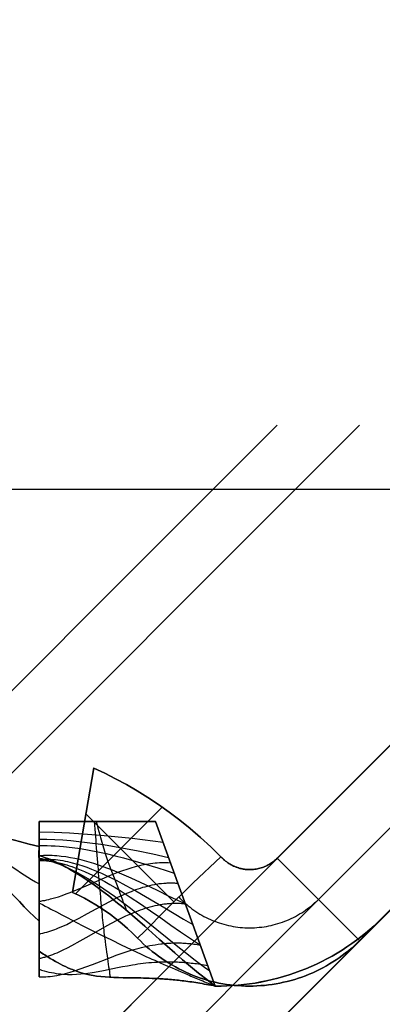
# Model space of a CAD drawing. Header units: millimetres. Extents: x -630 to 192, y -7 to 1615.
# Tile 82 of 249: x 165.32 to 169.99, y 3.54 to 16.21. Entities that reach past the tile are written whole.
import ezdxf

# ---------------------------------------------------------------- set-up
doc = ezdxf.new("R2010")
doc.units = ezdxf.units.MM
doc.header["$MEASUREMENT"] = 0
doc.layers.add('OVIDIO 160x80x72h', color=7, linetype='Continuous')

msp = doc.modelspace()

# ---------------------------------------------------------------- linework, layer by layer
at = {"layer": 'OVIDIO 160x80x72h', "extrusion": (-0.235702, 0.235702, 0.942809)}
for points in [[(-131.523, 347.658), (-131.523, 238.581)], [(-132.472, 238.581), (-132.472, 347.658)], [(-129.626, 238.581), (-129.626, 347.658)], [(-128.677, 347.658), (-128.677, 238.581)], [(-125.255, 333.557), (-125.255, 229.017)], [(-126.294, 336.325), (-126.294, 230.917)]]:
    msp.add_lwpolyline(points, dxfattribs=at)
at = {"layer": 'OVIDIO 160x80x72h', "extrusion": (0.26556, 0.881185, 0.391139)}
for points in [[(-159.199, 641.523), (-112.879, 581.404)], [(-112.879, 581.404), (-159.199, 641.523)]]:
    msp.add_lwpolyline(points, dxfattribs=at)
at = {"layer": 'OVIDIO 160x80x72h', "extrusion": (0.265507, 0.881208, 0.391124)}
for points in [[(-158.479, 642.065), (-112.859, 582.845)], [(-112.859, 582.845), (-158.479, 642.065)]]:
    msp.add_lwpolyline(points, dxfattribs=at)
at = {"layer": 'OVIDIO 160x80x72h'}
for points in [[(157.676, -5.542), (190.202, 26.984)], [(190.202, 26.984), (157.676, -5.542)], [(158.207, -6.072), (190.733, 26.454)], [(191.263, 25.923), (158.737, -6.603)], [(158.737, -6.603), (191.263, 25.923)], [(163.156, -0.062), (184.722, 21.504)], [(164.217, -1.123), (185.783, 20.443)], [(179.242, 16.024), (168.636, 5.418)], [(168.636, 5.418), (179.242, 16.024)], [(169.167, 4.888), (179.773, 15.494)], [(180.303, 14.963), (169.697, 4.357)], [(169.697, 4.357), (180.303, 14.963)], [(169.99, 4.65), (180.01, 14.671)], [(180.01, 14.671), (169.99, 4.65)], [(160.088, 10.166), (172.481, 10.166)], [(167.155, 6.076), (166.039, 4.959)], [(166.173, 5.99), (167.306, 4.857)], [(165.568, 5.889), (167.068, 5.889)], [(167.068, 5.889), (165.568, 5.889)], [(167.839, 3.771), (167.068, 5.889)], [(167.068, 5.889), (167.839, 3.771)], [(169.697, 4.357), (168.636, 5.418)], [(169.697, 4.357), (168.636, 5.418)], [(168.636, 5.418), (169.697, 4.357)], [(169.99, 4.65), (169.938, 4.599), (169.884, 4.549), (169.829, 4.501), (169.773, 4.453), (169.715, 4.407), (169.656, 4.362), (169.596, 4.318), (169.534, 4.276), (169.471, 4.235), (169.407, 4.196), (169.342, 4.158), (169.276, 4.122), (169.209, 4.087), (169.141, 4.055), (169.073, 4.023), (169.003, 3.994), (168.933, 3.966), (168.862, 3.94), (168.79, 3.916), (168.718, 3.894), (168.646, 3.874), (168.573, 3.855), (168.5, 3.838), (168.427, 3.823), (168.353, 3.81), (168.279, 3.799), (168.206, 3.79), (168.132, 3.783), (168.059, 3.777), (167.985, 3.773), (167.912, 3.771), (167.839, 3.771)], [(167.839, 3.771), (167.912, 3.771), (167.985, 3.773), (168.059, 3.777), (168.132, 3.783), (168.206, 3.79), (168.279, 3.799), (168.353, 3.81), (168.427, 3.823), (168.5, 3.838), (168.573, 3.855), (168.646, 3.874), (168.718, 3.894), (168.79, 3.916), (168.862, 3.94), (168.933, 3.966), (169.003, 3.994), (169.073, 4.023), (169.141, 4.055), (169.209, 4.087), (169.276, 4.122), (169.342, 4.158), (169.407, 4.196), (169.471, 4.235), (169.534, 4.276), (169.596, 4.318), (169.656, 4.362), (169.715, 4.407), (169.773, 4.453), (169.829, 4.501), (169.884, 4.549), (169.938, 4.599), (169.99, 4.65)], [(167.839, 3.771), (167.912, 3.772), (167.985, 3.774), (168.058, 3.777), (168.132, 3.783), (168.206, 3.79), (168.279, 3.8), (168.353, 3.811), (168.426, 3.824), (168.5, 3.839), (168.573, 3.855), (168.646, 3.874), (168.718, 3.894), (168.79, 3.916), (168.862, 3.941), (168.933, 3.966), (169.003, 3.994), (169.073, 4.024), (169.141, 4.055), (169.209, 4.088), (169.276, 4.122), (169.342, 4.158), (169.407, 4.196), (169.471, 4.235), (169.534, 4.276), (169.596, 4.318), (169.656, 4.362), (169.715, 4.407), (169.773, 4.453), (169.829, 4.501), (169.884, 4.549), (169.938, 4.599), (169.99, 4.65)]]:
    msp.add_lwpolyline(points, dxfattribs=at)
at = {"layer": 'OVIDIO 160x80x72h', "extrusion": (0, 1, 0)}
for points in [[(-172.481, 719.687), (-160.088, 719.687)], [(-160.088, 717.004), (-172.481, 717.004)], [(219.111, 721.366), (-165.568, 721.366)], [(-165.568, 719.866), (219.111, 719.866)], [(-165.568, 721.366), (219.111, 721.366)], [(219.111, 719.866), (-165.568, 719.866)], [(-167.068, 719.866), (-165.568, 719.866)], [(-165.568, 719.866), (-167.068, 719.866)], [(-165.57, 719.481), (219.111, 719.481)], [(-165.568, 719.826), (219.111, 719.826)]]:
    msp.add_lwpolyline(points, dxfattribs=at)
at = {"layer": 'OVIDIO 160x80x72h', "extrusion": (1, 0, 0)}
for points in [[(10.837, 719.687), (9.496, 717.004)], [(5.568, 718.983), (4.606, 717.832)], [(4.606, 717.832), (5.568, 718.983)], [(5.107, 718.431), (4.732, 718.619)], [(4.533, 717.897), (4.981, 718.793)], [(4.606, 717.832), (4.578, 717.856), (4.551, 717.88), (4.525, 717.904), (4.499, 717.929), (4.473, 717.954), (4.448, 717.98), (4.423, 718.006), (4.398, 718.033), (4.375, 718.06), (4.351, 718.088), (4.328, 718.116), (4.306, 718.144), (4.284, 718.173), (4.263, 718.202), (4.242, 718.232), (4.222, 718.261)], [(4.222, 718.261), (4.242, 718.232), (4.263, 718.202), (4.284, 718.173), (4.306, 718.144), (4.328, 718.116), (4.351, 718.088), (4.375, 718.06), (4.398, 718.033), (4.423, 718.006), (4.448, 717.98), (4.473, 717.954), (4.499, 717.929), (4.525, 717.904), (4.551, 717.88), (4.578, 717.856), (4.606, 717.832)], [(4.65, 721.366), (4.65, 719.866)]]:
    msp.add_lwpolyline(points, dxfattribs=at)
at = {"layer": 'OVIDIO 160x80x72h', "extrusion": (0.265358, 0.881269, 0.391088)}
for points in [[(-157.315, 641.319), (-155.579, 639.064)], [(-155.579, 639.064), (-157.315, 641.319)]]:
    msp.add_lwpolyline(points, dxfattribs=at)
at = {"layer": 'OVIDIO 160x80x72h', "extrusion": (0.265352, 0.881275, 0.39108)}
msp.add_lwpolyline([(-155.49, 639.136), (-157.416, 641.638)], dxfattribs=at)
at = {"layer": 'OVIDIO 160x80x72h', "extrusion": (-0.12261, -0.276068, 0.953286)}
msp.add_lwpolyline([(148.574, 287.518), (148.574, 286.018)], dxfattribs=at)
at = {"layer": 'OVIDIO 160x80x72h', "extrusion": (0.26535, 0.881271, 0.391089)}
for points in [[(-155.401, 639.202), (-157.516, 641.95)], [(-157.516, 641.95), (-155.401, 639.202)]]:
    msp.add_lwpolyline(points, dxfattribs=at)
at = {"layer": 'OVIDIO 160x80x72h', "extrusion": (-1.17502e-06, -6.8884e-06, 1)}
for points in [[(166.001, 4.982), (166.274, 6.582)], [(166.274, 6.582), (166.001, 4.982)]]:
    msp.add_lwpolyline(points, dxfattribs=at)
at = {"layer": 'OVIDIO 160x80x72h', "extrusion": (0, -1.59187e-08, 1)}
for points in [[(167.068, 5.889), (167.839, 3.771)], [(167.839, 3.771), (167.068, 5.889)]]:
    msp.add_lwpolyline(points, dxfattribs=at)
at = {"layer": 'OVIDIO 160x80x72h', "extrusion": (1, -0.000664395, -0.000465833)}
for points in [[(4.332, 718.338), (5.562, 719.201)], [(5.562, 719.201), (4.332, 718.338)]]:
    msp.add_lwpolyline(points, dxfattribs=at)
at = {"layer": 'OVIDIO 160x80x72h', "extrusion": (0.999884, -0.000231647, -0.015199)}
for points in [[(-5.5, 2.222), (5.476, 722.329)], [(5.476, 722.329), (-5.5, 2.222)]]:
    msp.add_lwpolyline(points, dxfattribs=at)
at = {"layer": 'OVIDIO 160x80x72h', "extrusion": (-0.000231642, 0.999884, -0.015217)}
for points in [[(-168.638, 719.865), (-157.675, -0.219)], [(-157.675, -0.219), (-168.638, 719.865)], [(-158.735, -0.235), (-169.698, 719.849)], [(-169.698, 719.849), (-158.735, -0.235)]]:
    msp.add_lwpolyline(points, dxfattribs=at)
at = {"layer": 'OVIDIO 160x80x72h', "extrusion": (0.015219, 0.015219, 0.999768)}
msp.add_lwpolyline([(155.892, -6.637), (156.953, -5.576)], dxfattribs=at)
at = {"layer": 'OVIDIO 160x80x72h', "extrusion": (0.999884, -0.000231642, -0.015217)}
for points in [[(-5.653, 2.237), (5.31, 722.334)], [(-7.152, 2.26), (3.81, 722.351)]]:
    msp.add_lwpolyline(points, dxfattribs=at)
at = {"layer": 'OVIDIO 160x80x72h', "extrusion": (0.007608, 0.018372, 0.999802)}
msp.add_lwpolyline([(-153.271, -53.388), (-153.271, -54.888)], dxfattribs=at)
at = {"layer": 'OVIDIO 160x80x72h', "extrusion": (1, 0.000134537, -2.04781e-06)}
msp.add_lwpolyline([(3.748, 719.867), (5.248, 719.844)], dxfattribs=at)
at = {"layer": 'OVIDIO 160x80x72h', "extrusion": (-0.003153, 0.00761, 0.999966)}
msp.add_lwpolyline([(171.317, -1.55), (170.743, -0.165)], dxfattribs=at)
at = {"layer": 'OVIDIO 160x80x72h', "extrusion": (0.982777, -0.161494, 0.089829)}
msp.add_lwpolyline([(30.834, 702.513), (31.697, 702.041)], dxfattribs=at)
at = {"layer": 'OVIDIO 160x80x72h', "extrusion": (-1.52167e-08, 0, 1)}
for points in [[(167.839, 3.771), (167.912, 3.772), (167.985, 3.773), (168.058, 3.777), (168.132, 3.783), (168.206, 3.79), (168.279, 3.799), (168.353, 3.811), (168.426, 3.824), (168.5, 3.838), (168.573, 3.855), (168.646, 3.874), (168.718, 3.894), (168.79, 3.916), (168.862, 3.94), (168.933, 3.966), (169.003, 3.994), (169.073, 4.024), (169.141, 4.055), (169.209, 4.088), (169.276, 4.122), (169.342, 4.158), (169.407, 4.196), (169.471, 4.235), (169.534, 4.276), (169.596, 4.318), (169.656, 4.362), (169.715, 4.407), (169.773, 4.453), (169.829, 4.501), (169.884, 4.549), (169.938, 4.599), (169.99, 4.65)], [(169.99, 4.65), (169.938, 4.599), (169.884, 4.549), (169.829, 4.501), (169.773, 4.453), (169.715, 4.407), (169.656, 4.362), (169.596, 4.318), (169.534, 4.276), (169.471, 4.235), (169.407, 4.196), (169.342, 4.158), (169.276, 4.122), (169.209, 4.088), (169.141, 4.055), (169.073, 4.024), (169.003, 3.994), (168.933, 3.966), (168.862, 3.94), (168.79, 3.916), (168.718, 3.894), (168.646, 3.874), (168.573, 3.855), (168.5, 3.838), (168.426, 3.824), (168.353, 3.811), (168.279, 3.799), (168.206, 3.79), (168.132, 3.783), (168.058, 3.777), (167.985, 3.773), (167.912, 3.772), (167.839, 3.771)]]:
    msp.add_lwpolyline(points, dxfattribs=at)
at = {"layer": 'OVIDIO 160x80x72h', "extrusion": (0.999885, -0.000231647, -0.015188)}
for points in [[(4.427, 722.331), (-6.558, 2.234)], [(-6.558, 2.234), (4.427, 722.331)]]:
    msp.add_lwpolyline(points, dxfattribs=at)
at = {"layer": 'OVIDIO 160x80x72h', "extrusion": (1, 0, 6.53461e-05)}
for points in [[(3.771, 719.855), (3.771, 721.355)], [(3.771, 721.355), (3.771, 719.855)]]:
    msp.add_lwpolyline(points, dxfattribs=at)
at = {"layer": 'OVIDIO 160x80x72h'}
for points in [[(167.91, 5.437, 719.86), (167.781, 5.563, 719.861), (167.649, 5.684, 719.862), (167.515, 5.799, 719.864), (167.38, 5.908, 719.866), (167.244, 6.011, 719.867), (167.108, 6.108, 719.867), (166.971, 6.199, 719.867), (166.833, 6.285, 719.866), (166.695, 6.366, 719.866), (166.555, 6.441, 719.866), (166.414, 6.512, 719.866), (166.273, 6.577, 719.866)], [(166.273, 6.577, 719.866), (166.414, 6.512, 719.866), (166.555, 6.441, 719.866), (166.695, 6.366, 719.866), (166.833, 6.285, 719.866), (166.971, 6.199, 719.867), (167.108, 6.108, 719.867), (167.244, 6.011, 719.867), (167.38, 5.908, 719.866), (167.515, 5.799, 719.864), (167.649, 5.684, 719.862), (167.781, 5.563, 719.861), (167.91, 5.437, 719.86)], [(165.57, 5.452, 719.124), (165.57, 5.445, 719.14), (165.571, 5.438, 719.156), (165.571, 5.431, 719.173), (165.572, 5.424, 719.19), (165.573, 5.412, 719.222), (165.573, 5.407, 719.236), (165.573, 5.403, 719.249), (165.573, 5.4, 719.26), (165.573, 5.399, 719.265), (165.573, 5.398, 719.269), (165.573, 5.397, 719.273), (165.573, 5.396, 719.277), (165.573, 5.395, 719.28), (165.573, 5.395, 719.284), (165.573, 5.394, 719.287), (165.573, 5.394, 719.29), (165.571, 5.39, 719.335), (165.571, 5.389, 719.351), (165.571, 5.389, 719.359), (165.571, 5.389, 719.366), (165.57, 5.389, 719.383), (165.57, 5.39, 719.399), (165.569, 5.391, 719.415), (165.569, 5.393, 719.432), (165.569, 5.396, 719.448), (165.569, 5.399, 719.464), (165.568, 5.402, 719.48), (165.568, 5.406, 719.496), (165.568, 5.411, 719.512), (165.568, 5.416, 719.528), (165.568, 5.422, 719.543), (165.567, 5.428, 719.558), (165.567, 5.434, 719.573), (165.567, 5.441, 719.588), (165.567, 5.449, 719.603), (165.567, 5.457, 719.617), (165.567, 5.465, 719.631), (165.567, 5.474, 719.644), (165.567, 5.483, 719.658), (165.567, 5.493, 719.671), (165.567, 5.503, 719.684), (165.567, 5.514, 719.696), (165.568, 5.525, 719.708), (165.568, 5.536, 719.72), (165.568, 5.548, 719.731), (165.568, 5.56, 719.742), (165.568, 5.572, 719.753), (165.568, 5.585, 719.763), (165.568, 5.598, 719.772), (165.568, 5.611, 719.782), (165.569, 5.625, 719.791), (165.569, 5.639, 719.799), (165.569, 5.653, 719.807), (165.569, 5.668, 719.814), (165.569, 5.683, 719.821), (165.569, 5.698, 719.828), (165.569, 5.713, 719.834), (165.569, 5.728, 719.839), (165.569, 5.744, 719.844), (165.569, 5.76, 719.849), (165.569, 5.775, 719.853), (165.569, 5.791, 719.856), (165.569, 5.808, 719.859), (165.569, 5.824, 719.862), (165.569, 5.84, 719.864), (165.569, 5.857, 719.865), (165.568, 5.873, 719.866), (165.568, 5.889, 719.866)], [(165.568, 5.889, 719.866), (165.568, 5.873, 719.866), (165.569, 5.857, 719.865), (165.569, 5.84, 719.864), (165.569, 5.824, 719.862), (165.569, 5.808, 719.859), (165.569, 5.791, 719.856), (165.569, 5.775, 719.853), (165.569, 5.76, 719.849), (165.569, 5.744, 719.844), (165.569, 5.728, 719.839), (165.569, 5.713, 719.834), (165.569, 5.698, 719.828), (165.569, 5.683, 719.821), (165.569, 5.668, 719.814), (165.569, 5.653, 719.807), (165.569, 5.639, 719.799), (165.569, 5.625, 719.791), (165.568, 5.611, 719.782), (165.568, 5.598, 719.772), (165.568, 5.585, 719.763), (165.568, 5.572, 719.753), (165.568, 5.56, 719.742), (165.568, 5.548, 719.731), (165.568, 5.536, 719.72), (165.568, 5.525, 719.708), (165.567, 5.514, 719.696), (165.567, 5.503, 719.684), (165.567, 5.493, 719.671), (165.567, 5.483, 719.658), (165.567, 5.474, 719.644), (165.567, 5.465, 719.631), (165.567, 5.457, 719.617), (165.567, 5.449, 719.603), (165.567, 5.441, 719.588), (165.567, 5.434, 719.573), (165.567, 5.428, 719.558), (165.568, 5.422, 719.543), (165.568, 5.416, 719.528), (165.568, 5.411, 719.512), (165.568, 5.406, 719.496), (165.568, 5.402, 719.48), (165.569, 5.399, 719.464), (165.569, 5.396, 719.448), (165.569, 5.393, 719.432), (165.569, 5.391, 719.415), (165.57, 5.39, 719.399), (165.57, 5.389, 719.383), (165.571, 5.389, 719.366), (165.571, 5.389, 719.359), (165.571, 5.389, 719.351), (165.573, 5.394, 719.295), (165.573, 5.394, 719.29), (165.573, 5.394, 719.287), (165.573, 5.395, 719.284), (165.573, 5.395, 719.28), (165.573, 5.396, 719.277), (165.573, 5.397, 719.273), (165.573, 5.398, 719.269), (165.573, 5.399, 719.265), (165.573, 5.4, 719.26), (165.573, 5.403, 719.249), (165.573, 5.407, 719.236), (165.573, 5.412, 719.222), (165.572, 5.424, 719.19), (165.571, 5.431, 719.173), (165.571, 5.438, 719.156), (165.57, 5.445, 719.14), (165.57, 5.452, 719.124)], [(165.568, 4.222, 718.261), (165.568, 4.202, 718.292), (165.568, 4.183, 718.322), (165.568, 4.165, 718.353), (165.568, 4.147, 718.385), (165.568, 4.129, 718.417), (165.568, 4.112, 718.449), (165.568, 4.095, 718.482), (165.568, 4.08, 718.515), (165.568, 4.064, 718.548), (165.568, 4.05, 718.582), (165.568, 4.035, 718.616), (165.568, 4.022, 718.65), (165.568, 4.009, 718.684), (165.568, 3.997, 718.719), (165.568, 3.985, 718.754), (165.568, 3.974, 718.789), (165.568, 3.964, 718.825), (165.568, 3.954, 718.86), (165.568, 3.945, 718.896), (165.568, 3.937, 718.932), (165.568, 3.929, 718.968), (165.568, 3.922, 719.004), (165.568, 3.916, 719.04), (165.568, 3.91, 719.076), (165.568, 3.906, 719.112), (165.568, 3.901, 719.149), (165.568, 3.898, 719.185), (165.568, 3.895, 719.221), (165.568, 3.892, 719.258), (165.568, 3.891, 719.294), (165.568, 3.89, 719.33), (165.568, 3.889, 719.366), (165.568, 3.89, 719.411), (165.568, 3.891, 719.455), (165.568, 3.894, 719.5), (165.568, 3.897, 719.546), (165.568, 3.902, 719.592), (165.568, 3.908, 719.638), (165.568, 3.915, 719.684), (165.568, 3.923, 719.73), (165.568, 3.932, 719.777), (165.568, 3.942, 719.823), (165.568, 3.954, 719.87), (165.568, 3.967, 719.916), (165.568, 3.981, 719.963), (165.568, 3.996, 720.01), (165.568, 4.012, 720.056), (165.568, 4.03, 720.102), (165.568, 4.049, 720.148), (165.568, 4.069, 720.194), (165.568, 4.09, 720.24), (165.568, 4.113, 720.285), (165.568, 4.137, 720.329), (165.568, 4.162, 720.374), (165.568, 4.188, 720.417), (165.568, 4.215, 720.461), (165.568, 4.244, 720.503), (165.568, 4.274, 720.545), (165.568, 4.305, 720.586), (165.568, 4.337, 720.627), (165.568, 4.37, 720.666), (165.568, 4.404, 720.705), (165.568, 4.439, 720.743), (165.568, 4.475, 720.78), (165.568, 4.512, 720.817), (165.568, 4.55, 720.852), (165.568, 4.589, 720.886), (165.568, 4.629, 720.919), (165.568, 4.669, 720.951), (165.568, 4.71, 720.982), (165.568, 4.752, 721.012), (165.568, 4.795, 721.04), (165.568, 4.838, 721.068), (165.568, 4.882, 721.094), (165.568, 4.926, 721.119), (165.568, 4.971, 721.143), (165.568, 5.016, 721.165), (165.568, 5.061, 721.187), (165.568, 5.107, 721.207), (165.568, 5.153, 721.226), (165.568, 5.199, 721.243), (165.568, 5.246, 721.26), (165.568, 5.292, 721.275), (165.568, 5.339, 721.289), (165.568, 5.386, 721.302), (165.568, 5.432, 721.313), (165.568, 5.479, 721.324), (165.568, 5.525, 721.333), (165.568, 5.572, 721.341), (165.568, 5.618, 721.348), (165.568, 5.664, 721.353), (165.568, 5.71, 721.358), (165.568, 5.755, 721.362), (165.568, 5.8, 721.364), (165.568, 5.845, 721.366), (165.568, 5.889, 721.366)], [(165.568, 5.889, 721.366), (165.568, 5.822, 721.365), (165.568, 5.755, 721.362), (165.568, 5.688, 721.356), (165.568, 5.621, 721.348), (165.568, 5.554, 721.337), (165.568, 5.488, 721.325), (165.568, 5.422, 721.31), (165.568, 5.357, 721.293), (165.568, 5.292, 721.274), (165.568, 5.228, 721.253), (165.568, 5.165, 721.23), (165.568, 5.103, 721.205), (165.568, 5.041, 721.177), (165.568, 4.981, 721.148), (165.568, 4.921, 721.116), (165.568, 4.863, 721.083), (165.568, 4.806, 721.047), (165.568, 4.75, 721.01), (165.568, 4.695, 720.97), (165.568, 4.642, 720.929), (165.568, 4.59, 720.886), (165.568, 4.539, 720.842), (165.568, 4.49, 720.795), (165.568, 4.443, 720.747), (165.568, 4.397, 720.698), (165.568, 4.353, 720.647), (165.568, 4.311, 720.594), (165.568, 4.27, 720.54), (165.568, 4.232, 720.485), (165.568, 4.195, 720.429), (165.568, 4.16, 720.371), (165.568, 4.127, 720.312), (165.568, 4.097, 720.252), (165.568, 4.068, 720.192), (165.568, 4.041, 720.13), (165.568, 4.017, 720.067), (165.568, 3.994, 720.003), (165.568, 3.974, 719.939), (165.568, 3.956, 719.874), (165.568, 3.94, 719.809), (165.568, 3.926, 719.743), (165.568, 3.914, 719.677), (165.568, 3.905, 719.61), (165.568, 3.898, 719.543), (165.568, 3.893, 719.476), (165.568, 3.89, 719.408), (165.568, 3.89, 719.341), (165.568, 3.891, 719.274), (165.568, 3.896, 719.207), (165.568, 3.902, 719.139), (165.568, 3.911, 719.073), (165.568, 3.922, 719.006), (165.568, 3.935, 718.94), (165.568, 3.951, 718.875), (165.568, 3.968, 718.81), (165.568, 3.988, 718.745), (165.568, 4.01, 718.681), (165.568, 4.034, 718.619), (165.568, 4.061, 718.557), (165.568, 4.089, 718.495), (165.568, 4.119, 718.435), (165.568, 4.152, 718.376), (165.568, 4.186, 718.318), (165.568, 4.222, 718.261)], [(166.28, 5.889, 721.366), (166.283, 5.841, 721.366), (166.287, 5.793, 721.364), (166.291, 5.745, 721.361), (166.295, 5.697, 721.357), (166.298, 5.649, 721.352), (166.302, 5.601, 721.347), (166.306, 5.553, 721.34), (166.31, 5.505, 721.331), (166.313, 5.457, 721.322), (166.317, 5.41, 721.312), (166.321, 5.363, 721.301), (166.325, 5.317, 721.289), (166.328, 5.271, 721.276), (166.332, 5.225, 721.262), (166.336, 5.18, 721.246), (166.339, 5.135, 721.23), (166.343, 5.091, 721.213), (166.347, 5.048, 721.195), (166.351, 5.005, 721.176), (166.354, 4.963, 721.157), (166.358, 4.922, 721.136), (166.362, 4.881, 721.115), (166.365, 4.841, 721.093), (166.369, 4.803, 721.07), (166.373, 4.764, 721.047), (166.376, 4.727, 721.023), (166.38, 4.691, 720.999), (166.383, 4.656, 720.974), (166.387, 4.621, 720.949), (166.39, 4.587, 720.923), (166.394, 4.555, 720.898), (166.398, 4.523, 720.872), (166.401, 4.492, 720.845), (166.405, 4.462, 720.819), (166.412, 4.405, 720.766), (166.418, 4.351, 720.713), (166.425, 4.3, 720.659), (166.431, 4.253, 720.605), (166.438, 4.208, 720.552), (166.444, 4.165, 720.498), (166.45, 4.125, 720.446), (166.455, 4.088, 720.393), (166.46, 4.052, 720.342), (166.465, 4.019, 720.29), (166.47, 3.988, 720.238), (166.474, 3.958, 720.186), (166.476, 3.944, 720.159), (166.478, 3.931, 720.133), (166.48, 3.918, 720.106), (166.481, 3.906, 720.079), (166.483, 3.895, 720.052), (166.484, 3.884, 720.024)], [(166.305, 5.89, 719.866), (166.316, 5.846, 719.866), (166.327, 5.803, 719.864), (166.338, 5.76, 719.861), (166.35, 5.717, 719.856), (166.358, 5.686, 719.853), (166.367, 5.655, 719.848), (166.384, 5.594, 719.839), (166.402, 5.536, 719.827), (166.42, 5.48, 719.816), (166.456, 5.373, 719.792), (166.493, 5.273, 719.771), (166.518, 5.208, 719.759), (166.594, 5.011, 719.729), (166.61, 4.969, 719.721), (166.626, 4.926, 719.713), (166.634, 4.905, 719.708), (166.642, 4.883, 719.702), (166.649, 4.862, 719.697), (166.657, 4.841, 719.69), (166.667, 4.815, 719.682), (166.676, 4.79, 719.672), (166.681, 4.778, 719.667), (166.685, 4.766, 719.662), (166.69, 4.754, 719.657), (166.695, 4.742, 719.651)], [(165.569, 5.757, 719.849), (165.764, 5.752, 719.849), (165.962, 5.744, 719.851), (166.364, 5.716, 719.857), (166.767, 5.675, 719.863), (167.165, 5.623, 719.866)], [(165.189, 5.666, 718.919), (165.315, 5.632, 718.938), (165.442, 5.599, 718.959), (165.568, 5.568, 718.983)], [(165.568, 5.568, 718.983), (165.442, 5.599, 718.959), (165.315, 5.632, 718.938), (165.189, 5.666, 718.919)], [(165.569, 5.664, 719.813), (165.669, 5.662, 719.813), (165.77, 5.658, 719.815), (165.873, 5.652, 719.818), (165.977, 5.644, 719.821), (166.082, 5.634, 719.825), (166.187, 5.621, 719.829), (166.399, 5.592, 719.839), (166.611, 5.557, 719.849), (166.823, 5.517, 719.858), (167.032, 5.472, 719.864), (167.237, 5.425, 719.866)], [(165.569, 5.58, 719.76), (165.62, 5.58, 719.761), (165.673, 5.58, 719.763), (165.725, 5.578, 719.765), (165.778, 5.576, 719.767), (165.832, 5.572, 719.77), (165.885, 5.568, 719.774), (165.994, 5.556, 719.781), (166.103, 5.541, 719.789), (166.213, 5.522, 719.798), (166.324, 5.5, 719.808), (166.435, 5.476, 719.817), (166.547, 5.45, 719.826), (166.658, 5.422, 719.835), (166.879, 5.36, 719.851), (167.097, 5.294, 719.862), (167.204, 5.26, 719.865), (167.31, 5.226, 719.866)], [(165.57, 5.452, 719.124), (165.57, 5.454, 719.121), (165.57, 5.456, 719.117), (165.569, 5.46, 719.11), (165.569, 5.465, 719.101), (165.569, 5.471, 719.093), (165.569, 5.483, 719.075), (165.568, 5.495, 719.059), (165.568, 5.5, 719.052), (165.568, 5.505, 719.046), (165.568, 5.51, 719.04), (165.568, 5.514, 719.035), (165.568, 5.518, 719.031), (165.568, 5.522, 719.027), (165.568, 5.53, 719.019), (165.568, 5.548, 719.001), (165.568, 5.558, 718.992), (165.568, 5.568, 718.983)], [(165.568, 5.568, 718.983), (165.568, 5.558, 718.992), (165.568, 5.548, 719.001), (165.568, 5.53, 719.019), (165.568, 5.522, 719.027), (165.568, 5.518, 719.031), (165.568, 5.514, 719.035), (165.568, 5.51, 719.04), (165.568, 5.505, 719.046), (165.568, 5.5, 719.052), (165.568, 5.495, 719.059), (165.569, 5.483, 719.075), (165.569, 5.471, 719.093), (165.569, 5.465, 719.101), (165.569, 5.46, 719.11), (165.57, 5.456, 719.117), (165.57, 5.454, 719.121), (165.57, 5.452, 719.124)], [(165.569, 5.451, 719.609), (165.597, 5.453, 719.613), (165.625, 5.455, 719.618), (165.654, 5.455, 719.623), (165.682, 5.456, 719.627), (165.711, 5.455, 719.632), (165.739, 5.455, 719.637), (165.768, 5.453, 719.642), (165.797, 5.451, 719.647), (165.826, 5.448, 719.653), (165.855, 5.445, 719.658), (165.913, 5.438, 719.668), (165.972, 5.428, 719.679), (166.031, 5.416, 719.689), (166.09, 5.403, 719.7), (166.15, 5.387, 719.711), (166.21, 5.371, 719.722), (166.27, 5.352, 719.732), (166.33, 5.333, 719.743), (166.39, 5.312, 719.753), (166.51, 5.266, 719.773), (166.631, 5.217, 719.792), (166.751, 5.164, 719.81), (166.871, 5.11, 719.826), (166.99, 5.053, 719.839), (167.109, 4.996, 719.851), (167.225, 4.939, 719.859), (167.341, 4.883, 719.864), (167.454, 4.829, 719.866)], [(165.57, 5.452, 719.124), (165.61, 5.439, 719.148), (165.652, 5.424, 719.173), (165.694, 5.408, 719.197), (165.737, 5.39, 719.22), (165.781, 5.37, 719.243), (165.825, 5.349, 719.266), (165.869, 5.326, 719.289), (165.914, 5.302, 719.311), (165.96, 5.277, 719.333), (166.005, 5.251, 719.355), (166.097, 5.195, 719.397), (166.19, 5.134, 719.439), (166.282, 5.07, 719.48), (166.374, 5.002, 719.52), (166.466, 4.932, 719.559), (166.558, 4.858, 719.596), (166.65, 4.782, 719.632), (166.742, 4.704, 719.667), (166.835, 4.623, 719.699), (166.929, 4.541, 719.729), (167.024, 4.457, 719.757), (167.12, 4.371, 719.781), (167.217, 4.285, 719.803), (167.317, 4.198, 719.822), (167.417, 4.111, 719.838), (167.52, 4.024, 719.85), (167.624, 3.938, 719.859), (167.731, 3.854, 719.864), (167.839, 3.771, 719.866)], [(167.839, 3.771, 719.866), (167.731, 3.854, 719.864), (167.624, 3.938, 719.859), (167.52, 4.024, 719.85), (167.417, 4.111, 719.838), (167.317, 4.198, 719.822), (167.217, 4.285, 719.803), (167.12, 4.371, 719.781), (167.024, 4.457, 719.757), (166.929, 4.541, 719.729), (166.835, 4.623, 719.699), (166.742, 4.704, 719.667), (166.65, 4.782, 719.632), (166.558, 4.858, 719.596), (166.466, 4.932, 719.559), (166.374, 5.002, 719.52), (166.282, 5.07, 719.48), (166.19, 5.134, 719.439), (166.097, 5.195, 719.397), (166.005, 5.251, 719.355), (165.96, 5.277, 719.333), (165.914, 5.302, 719.311), (165.869, 5.326, 719.289), (165.825, 5.349, 719.266), (165.781, 5.37, 719.243), (165.737, 5.39, 719.22), (165.694, 5.408, 719.197), (165.652, 5.424, 719.173), (165.61, 5.439, 719.148), (165.57, 5.452, 719.124)], [(165.189, 5.33, 718.248), (165.236, 5.298, 718.265), (165.284, 5.266, 718.283), (165.331, 5.235, 718.301), (165.379, 5.204, 718.321), (165.426, 5.174, 718.341), (165.473, 5.144, 718.362), (165.521, 5.115, 718.385), (165.568, 5.087, 718.408)], [(165.568, 4.863, 721.083), (165.593, 4.866, 721.085), (165.618, 4.871, 721.087), (165.643, 4.875, 721.09), (165.668, 4.881, 721.093), (165.693, 4.886, 721.096), (165.718, 4.893, 721.1), (165.768, 4.906, 721.107), (165.818, 4.922, 721.116), (165.868, 4.939, 721.125), (165.919, 4.957, 721.135), (165.97, 4.977, 721.145), (166.072, 5.018, 721.167), (166.174, 5.063, 721.191), (166.383, 5.154, 721.24), (166.488, 5.198, 721.265), (166.595, 5.24, 721.288), (166.649, 5.26, 721.299), (166.703, 5.278, 721.309), (166.757, 5.295, 721.319), (166.812, 5.31, 721.328), (166.867, 5.324, 721.336), (166.895, 5.33, 721.34), (166.922, 5.336, 721.344), (166.95, 5.341, 721.347), (166.978, 5.346, 721.35), (167.006, 5.35, 721.353), (167.034, 5.354, 721.356), (167.062, 5.357, 721.358), (167.09, 5.359, 721.36), (167.118, 5.361, 721.362), (167.147, 5.362, 721.363), (167.175, 5.363, 721.365), (167.204, 5.362, 721.365), (167.232, 5.361, 721.366), (167.261, 5.36, 721.366)], [(165.569, 5.403, 719.485), (165.599, 5.404, 719.495), (165.629, 5.405, 719.504), (165.659, 5.406, 719.514), (165.69, 5.405, 719.523), (165.72, 5.404, 719.533), (165.75, 5.402, 719.542), (165.781, 5.399, 719.551), (165.811, 5.395, 719.56), (165.842, 5.391, 719.569), (165.873, 5.386, 719.578), (165.904, 5.38, 719.587), (165.935, 5.374, 719.596), (165.966, 5.367, 719.605), (165.997, 5.359, 719.614), (166.059, 5.342, 719.631), (166.121, 5.323, 719.648), (166.184, 5.301, 719.664), (166.246, 5.278, 719.68), (166.309, 5.252, 719.695), (166.372, 5.225, 719.71), (166.435, 5.196, 719.725), (166.498, 5.166, 719.739), (166.562, 5.134, 719.752), (166.688, 5.068, 719.777), (166.813, 4.998, 719.799), (166.939, 4.925, 719.819), (167.064, 4.851, 719.835), (167.187, 4.777, 719.848), (167.31, 4.704, 719.858), (167.431, 4.632, 719.864), (167.551, 4.564, 719.866)], [(165.569, 5.388, 719.354), (165.602, 5.387, 719.369), (165.634, 5.386, 719.384), (165.666, 5.383, 719.399), (165.698, 5.379, 719.414), (165.731, 5.375, 719.428), (165.763, 5.369, 719.442), (165.796, 5.363, 719.456), (165.828, 5.356, 719.47), (165.861, 5.349, 719.484), (165.893, 5.34, 719.497), (165.926, 5.331, 719.51), (165.958, 5.321, 719.523), (165.991, 5.31, 719.536), (166.023, 5.299, 719.548), (166.056, 5.287, 719.561), (166.089, 5.274, 719.573), (166.154, 5.247, 719.596), (166.22, 5.217, 719.618), (166.285, 5.186, 719.64), (166.351, 5.152, 719.66), (166.416, 5.116, 719.68), (166.482, 5.079, 719.699), (166.547, 5.04, 719.717), (166.613, 5, 719.733), (166.678, 4.958, 719.749), (166.744, 4.916, 719.764), (166.874, 4.828, 719.791), (167.005, 4.738, 719.814), (167.135, 4.648, 719.832), (167.264, 4.557, 719.847), (167.392, 4.468, 719.858), (167.52, 4.382, 719.864), (167.584, 4.34, 719.866), (167.647, 4.3, 719.866)], [(165.57, 5.42, 719.191), (165.605, 5.412, 719.212), (165.641, 5.402, 719.232), (165.676, 5.392, 719.252), (165.711, 5.382, 719.272), (165.746, 5.37, 719.292), (165.782, 5.357, 719.311), (165.817, 5.344, 719.33), (165.852, 5.33, 719.348), (165.887, 5.316, 719.366), (165.921, 5.301, 719.384), (165.991, 5.268, 719.419), (166.06, 5.233, 719.453), (166.129, 5.195, 719.485), (166.198, 5.155, 719.516), (166.267, 5.113, 719.546), (166.336, 5.069, 719.574), (166.404, 5.024, 719.601), (166.472, 4.976, 719.627), (166.541, 4.928, 719.651), (166.609, 4.877, 719.674), (166.677, 4.826, 719.696), (166.745, 4.774, 719.717), (166.813, 4.72, 719.736), (166.948, 4.612, 719.77), (167.084, 4.501, 719.8), (167.22, 4.391, 719.824), (167.356, 4.281, 719.842), (167.493, 4.173, 719.855), (167.561, 4.12, 719.86), (167.63, 4.068, 719.863), (167.699, 4.017, 719.865), (167.768, 3.967, 719.866)], [(166.838, 4.388, 719.88), (166.93, 4.477, 719.879), (167.198, 4.748, 719.866), (167.552, 5.101, 719.866), (167.91, 5.437, 719.86)], [(167.91, 5.437, 719.86), (167.552, 5.101, 719.866), (167.198, 4.748, 719.866), (166.93, 4.477, 719.879), (166.838, 4.388, 719.88)], [(168.636, 5.418, 719.866), (168.625, 5.407, 719.865), (168.613, 5.396, 719.864), (168.601, 5.386, 719.863), (168.588, 5.376, 719.862), (168.576, 5.366, 719.861), (168.562, 5.357, 719.86), (168.549, 5.348, 719.86), (168.535, 5.34, 719.859), (168.521, 5.332, 719.858), (168.506, 5.324, 719.857), (168.491, 5.317, 719.856), (168.476, 5.31, 719.855), (168.461, 5.304, 719.854), (168.445, 5.298, 719.852), (168.429, 5.293, 719.851), (168.413, 5.289, 719.85), (168.396, 5.284, 719.849), (168.38, 5.281, 719.847), (168.363, 5.278, 719.846), (168.346, 5.275, 719.845), (168.329, 5.274, 719.843), (168.312, 5.272, 719.842), (168.294, 5.271, 719.841), (168.277, 5.271, 719.84), (168.268, 5.271, 719.839), (168.26, 5.272, 719.839), (168.251, 5.272, 719.838), (168.242, 5.273, 719.838), (168.234, 5.273, 719.838), (168.225, 5.274, 719.837), (168.216, 5.275, 719.837), (168.208, 5.277, 719.837), (168.199, 5.278, 719.837), (168.191, 5.279, 719.837), (168.182, 5.281, 719.837), (168.173, 5.283, 719.837), (168.165, 5.285, 719.837), (168.156, 5.287, 719.837), (168.148, 5.289, 719.837), (168.14, 5.292, 719.838), (168.131, 5.294, 719.838), (168.123, 5.297, 719.839), (168.115, 5.3, 719.839), (168.107, 5.303, 719.84), (168.099, 5.306, 719.841), (168.091, 5.31, 719.841), (168.083, 5.313, 719.842), (168.075, 5.317, 719.843), (168.059, 5.325, 719.845), (168.044, 5.333, 719.846), (168.029, 5.342, 719.848), (168.014, 5.351, 719.85), (168, 5.36, 719.852), (167.986, 5.37, 719.854), (167.972, 5.381, 719.855), (167.959, 5.391, 719.857), (167.946, 5.402, 719.858), (167.94, 5.408, 719.859), (167.934, 5.414, 719.859), (167.928, 5.419, 719.859), (167.922, 5.425, 719.86), (167.916, 5.431, 719.86), (167.91, 5.437, 719.86)], [(167.91, 5.437, 719.86), (167.916, 5.431, 719.86), (167.922, 5.425, 719.86), (167.928, 5.419, 719.859), (167.934, 5.414, 719.859), (167.94, 5.408, 719.859), (167.946, 5.402, 719.858), (167.959, 5.391, 719.857), (167.972, 5.381, 719.855), (167.986, 5.37, 719.854), (168, 5.36, 719.852), (168.014, 5.351, 719.85), (168.029, 5.342, 719.848), (168.044, 5.333, 719.846), (168.059, 5.325, 719.845), (168.075, 5.317, 719.843), (168.083, 5.313, 719.842), (168.091, 5.31, 719.841), (168.099, 5.306, 719.841), (168.107, 5.303, 719.84), (168.115, 5.3, 719.839), (168.123, 5.297, 719.839), (168.131, 5.294, 719.838), (168.14, 5.292, 719.838), (168.148, 5.289, 719.837), (168.156, 5.287, 719.837), (168.165, 5.285, 719.837), (168.173, 5.283, 719.837), (168.182, 5.281, 719.837), (168.191, 5.279, 719.837), (168.199, 5.278, 719.837), (168.208, 5.277, 719.837), (168.216, 5.275, 719.837), (168.225, 5.274, 719.837), (168.234, 5.273, 719.838), (168.242, 5.273, 719.838), (168.251, 5.272, 719.838), (168.26, 5.272, 719.839), (168.268, 5.271, 719.839), (168.277, 5.271, 719.84), (168.294, 5.271, 719.841), (168.312, 5.272, 719.842), (168.329, 5.274, 719.843), (168.346, 5.275, 719.845), (168.363, 5.278, 719.846), (168.38, 5.281, 719.847), (168.396, 5.284, 719.849), (168.413, 5.289, 719.85), (168.429, 5.293, 719.851), (168.445, 5.298, 719.852), (168.461, 5.304, 719.854), (168.476, 5.31, 719.855), (168.491, 5.317, 719.856), (168.506, 5.324, 719.857), (168.521, 5.332, 719.858), (168.535, 5.34, 719.859), (168.549, 5.348, 719.86), (168.562, 5.357, 719.86), (168.576, 5.366, 719.861), (168.588, 5.376, 719.862), (168.601, 5.386, 719.863), (168.613, 5.396, 719.864), (168.625, 5.407, 719.865), (168.636, 5.418, 719.866)], [(165.568, 4.443, 720.747), (165.581, 4.445, 720.75), (165.593, 4.447, 720.752), (165.618, 4.453, 720.757), (165.643, 4.459, 720.763), (165.668, 4.466, 720.77), (165.693, 4.473, 720.777), (165.719, 4.481, 720.785), (165.744, 4.49, 720.793), (165.77, 4.5, 720.801), (165.795, 4.509, 720.81), (165.821, 4.52, 720.82), (165.873, 4.542, 720.84), (165.925, 4.566, 720.861), (165.978, 4.592, 720.884), (166.085, 4.647, 720.933), (166.193, 4.706, 720.985), (166.415, 4.827, 721.092), (166.528, 4.886, 721.145), (166.585, 4.914, 721.171), (166.643, 4.941, 721.195), (166.701, 4.967, 721.219), (166.759, 4.991, 721.242), (166.817, 5.013, 721.263), (166.847, 5.024, 721.273), (166.876, 5.033, 721.283), (166.906, 5.043, 721.292), (166.935, 5.051, 721.301), (166.965, 5.059, 721.309), (166.995, 5.067, 721.317), (167.025, 5.074, 721.325), (167.054, 5.08, 721.331), (167.084, 5.085, 721.338), (167.114, 5.09, 721.343), (167.145, 5.093, 721.349), (167.175, 5.096, 721.353), (167.19, 5.097, 721.355), (167.205, 5.098, 721.357), (167.22, 5.099, 721.359), (167.235, 5.1, 721.36), (167.251, 5.1, 721.362), (167.266, 5.1, 721.363), (167.281, 5.1, 721.364), (167.296, 5.099, 721.365), (167.312, 5.099, 721.365), (167.327, 5.098, 721.366), (167.342, 5.096, 721.366), (167.357, 5.095, 721.366)], [(165.189, 4.995, 717.577), (165.252, 4.926, 717.613), (165.315, 4.859, 717.652), (165.379, 4.793, 717.694), (165.442, 4.729, 717.737), (165.505, 4.666, 717.784), (165.568, 4.606, 717.832)], [(165.568, 4.606, 717.832), (165.505, 4.666, 717.784), (165.442, 4.729, 717.737), (165.379, 4.793, 717.694), (165.315, 4.859, 717.652), (165.252, 4.926, 717.613), (165.189, 4.995, 717.577)], [(166, 4.977, 719.866), (166.039, 4.959, 719.866), (166.078, 4.941, 719.866), (166.154, 4.902, 719.867), (166.228, 4.861, 719.867), (166.3, 4.819, 719.866), (166.369, 4.775, 719.865), (166.437, 4.729, 719.864), (166.47, 4.705, 719.864), (166.504, 4.681, 719.864), (166.537, 4.655, 719.865), (166.571, 4.629, 719.866), (166.638, 4.573, 719.87), (166.706, 4.513, 719.875), (166.773, 4.452, 719.879), (166.806, 4.42, 719.88), (166.838, 4.388, 719.88)], [(166.838, 4.388, 719.88), (166.806, 4.42, 719.88), (166.773, 4.452, 719.879), (166.706, 4.513, 719.875), (166.638, 4.573, 719.87), (166.571, 4.629, 719.866), (166.537, 4.655, 719.865), (166.504, 4.681, 719.864), (166.47, 4.705, 719.864), (166.437, 4.729, 719.864), (166.369, 4.775, 719.865), (166.3, 4.819, 719.866), (166.228, 4.861, 719.867), (166.154, 4.902, 719.867), (166.078, 4.941, 719.866), (166.039, 4.959, 719.866), (166, 4.977, 719.866)], [(165.568, 4.127, 720.312), (165.581, 4.13, 720.317), (165.593, 4.132, 720.322), (165.606, 4.135, 720.327), (165.619, 4.138, 720.332), (165.631, 4.142, 720.337), (165.644, 4.145, 720.343), (165.67, 4.153, 720.355), (165.695, 4.161, 720.368), (165.721, 4.17, 720.381), (165.747, 4.18, 720.396), (165.773, 4.19, 720.411), (165.8, 4.201, 720.427), (165.826, 4.212, 720.444), (165.88, 4.237, 720.479), (165.934, 4.264, 720.516), (165.989, 4.292, 720.556), (166.1, 4.353, 720.639), (166.213, 4.418, 720.728), (166.446, 4.55, 720.909), (166.566, 4.614, 720.998), (166.627, 4.645, 721.04), (166.688, 4.674, 721.082), (166.749, 4.702, 721.122), (166.811, 4.728, 721.159), (166.843, 4.74, 721.177), (166.874, 4.751, 721.195), (166.905, 4.762, 721.212), (166.937, 4.773, 721.228), (166.968, 4.783, 721.243), (167, 4.792, 721.258), (167.032, 4.8, 721.272), (167.064, 4.808, 721.285), (167.096, 4.815, 721.297), (167.128, 4.821, 721.309), (167.144, 4.823, 721.314), (167.16, 4.826, 721.319), (167.176, 4.828, 721.324), (167.192, 4.83, 721.329), (167.208, 4.832, 721.333), (167.225, 4.834, 721.337), (167.241, 4.835, 721.341), (167.257, 4.836, 721.345), (167.273, 4.837, 721.348), (167.29, 4.838, 721.351), (167.306, 4.838, 721.354), (167.322, 4.838, 721.356), (167.339, 4.838, 721.359), (167.355, 4.838, 721.361), (167.371, 4.837, 721.362), (167.388, 4.837, 721.364), (167.404, 4.835, 721.365), (167.421, 4.834, 721.366), (167.437, 4.832, 721.366), (167.454, 4.83, 721.366)], [(165.575, 4.84, 718.687), (165.612, 4.82, 718.718), (165.649, 4.801, 718.75), (165.686, 4.782, 718.783), (165.722, 4.763, 718.817), (165.792, 4.726, 718.886), (165.861, 4.69, 718.958), (165.929, 4.655, 719.032), (165.995, 4.62, 719.108), (166.124, 4.553, 719.265), (166.375, 4.426, 719.585), (166.5, 4.365, 719.744), (166.625, 4.304, 719.897), (166.689, 4.273, 719.971), (166.753, 4.243, 720.043), (166.819, 4.212, 720.112), (166.885, 4.181, 720.178), (166.919, 4.166, 720.21), (166.953, 4.15, 720.241), (166.988, 4.134, 720.271), (167.023, 4.119, 720.3), (167.058, 4.103, 720.329), (167.094, 4.087, 720.356), (167.13, 4.071, 720.382), (167.167, 4.054, 720.407), (167.204, 4.038, 720.43), (167.242, 4.022, 720.453), (167.281, 4.005, 720.474), (167.32, 3.988, 720.494), (167.359, 3.971, 720.513), (167.399, 3.954, 720.53), (167.44, 3.937, 720.546), (167.481, 3.919, 720.56), (167.502, 3.91, 720.566), (167.524, 3.901, 720.573), (167.545, 3.892, 720.578), (167.566, 3.883, 720.584), (167.588, 3.874, 720.589), (167.61, 3.865, 720.594), (167.632, 3.856, 720.598), (167.654, 3.847, 720.601), (167.677, 3.838, 720.605), (167.699, 3.828, 720.608), (167.722, 3.819, 720.61), (167.745, 3.809, 720.612), (167.768, 3.8, 720.614), (167.792, 3.79, 720.615), (167.815, 3.781, 720.616), (167.839, 3.771, 720.616)], [(167.368, 4.92, 719.85), (167.383, 4.903, 719.85), (167.399, 4.887, 719.85), (167.421, 4.866, 719.85), (167.443, 4.845, 719.85), (167.466, 4.825, 719.85), (167.49, 4.805, 719.85), (167.514, 4.786, 719.85), (167.538, 4.767, 719.85), (167.563, 4.749, 719.85), (167.588, 4.732, 719.85), (167.614, 4.715, 719.85), (167.64, 4.699, 719.85), (167.666, 4.684, 719.851), (167.693, 4.669, 719.851), (167.721, 4.655, 719.851), (167.748, 4.641, 719.851), (167.776, 4.629, 719.851), (167.804, 4.616, 719.851), (167.833, 4.605, 719.851), (167.861, 4.594, 719.852), (167.89, 4.584, 719.852), (167.92, 4.575, 719.852), (167.949, 4.567, 719.852), (167.979, 4.559, 719.852), (168.009, 4.552, 719.853), (168.039, 4.545, 719.853), (168.069, 4.54, 719.853), (168.099, 4.535, 719.853), (168.13, 4.531, 719.853), (168.16, 4.527, 719.854), (168.191, 4.525, 719.854), (168.221, 4.523, 719.854), (168.252, 4.522, 719.854), (168.283, 4.521, 719.855), (168.313, 4.522, 719.855), (168.344, 4.523, 719.855), (168.375, 4.525, 719.856), (168.405, 4.528, 719.856), (168.436, 4.531, 719.856), (168.466, 4.535, 719.857), (168.496, 4.54, 719.857), (168.526, 4.546, 719.857), (168.556, 4.552, 719.858), (168.586, 4.559, 719.858), (168.616, 4.567, 719.858), (168.645, 4.575, 719.859), (168.675, 4.585, 719.859), (168.704, 4.595, 719.859), (168.732, 4.605, 719.86), (168.761, 4.617, 719.86), (168.789, 4.629, 719.86), (168.817, 4.642, 719.861), (168.845, 4.655, 719.861), (168.872, 4.669, 719.861), (168.899, 4.684, 719.862), (168.925, 4.7, 719.862), (168.951, 4.716, 719.863), (168.977, 4.732, 719.863), (169.002, 4.75, 719.863), (169.027, 4.768, 719.864), (169.052, 4.786, 719.864), (169.076, 4.805, 719.865), (169.099, 4.825, 719.865), (169.122, 4.846, 719.865), (169.145, 4.866, 719.866), (169.167, 4.888, 719.866)], [(165.568, 3.891, 719.274), (165.583, 3.891, 719.286), (165.597, 3.891, 719.299), (165.611, 3.891, 719.312), (165.626, 3.891, 719.326), (165.654, 3.892, 719.354), (165.683, 3.894, 719.384), (165.711, 3.896, 719.415), (165.74, 3.9, 719.447), (165.768, 3.904, 719.48), (165.797, 3.908, 719.515), (165.854, 3.92, 719.586), (165.911, 3.933, 719.662), (165.968, 3.949, 719.741), (166.026, 3.967, 719.822), (166.259, 4.051, 720.167), (166.501, 4.145, 720.517), (166.563, 4.168, 720.602), (166.626, 4.191, 720.685), (166.691, 4.212, 720.765), (166.756, 4.233, 720.843), (166.823, 4.252, 720.917), (166.856, 4.261, 720.952), (166.89, 4.269, 720.987), (166.924, 4.277, 721.02), (166.959, 4.285, 721.052), (166.994, 4.292, 721.083), (167.029, 4.299, 721.113), (167.065, 4.304, 721.142), (167.101, 4.31, 721.169), (167.137, 4.314, 721.194), (167.155, 4.316, 721.206), (167.174, 4.318, 721.218), (167.192, 4.32, 721.23), (167.211, 4.322, 721.241), (167.23, 4.323, 721.251), (167.248, 4.324, 721.261), (167.267, 4.325, 721.271), (167.286, 4.326, 721.28), (167.305, 4.326, 721.289), (167.325, 4.327, 721.298), (167.344, 4.327, 721.306), (167.363, 4.327, 721.313), (167.383, 4.326, 721.32), (167.402, 4.326, 721.327), (167.422, 4.325, 721.333), (167.442, 4.324, 721.339), (167.462, 4.323, 721.344), (167.482, 4.321, 721.348), (167.502, 4.32, 721.353), (167.522, 4.318, 721.356), (167.543, 4.316, 721.359), (167.563, 4.313, 721.362), (167.584, 4.31, 721.364), (167.605, 4.308, 721.365), (167.626, 4.304, 721.366), (167.647, 4.301, 721.366)], [(166.838, 4.388, 719.88), (166.874, 4.352, 719.88), (166.91, 4.317, 719.88), (166.948, 4.283, 719.879), (166.987, 4.25, 719.878), (167.026, 4.218, 719.878), (167.067, 4.186, 719.877), (167.108, 4.156, 719.876), (167.15, 4.126, 719.874), (167.192, 4.097, 719.873), (167.236, 4.07, 719.872), (167.279, 4.043, 719.871), (167.324, 4.018, 719.87), (167.369, 3.993, 719.869), (167.414, 3.97, 719.867), (167.46, 3.949, 719.867), (167.506, 3.928, 719.866), (167.553, 3.909, 719.865), (167.6, 3.891, 719.865), (167.647, 3.874, 719.864), (167.694, 3.859, 719.864), (167.742, 3.845, 719.864), (167.789, 3.832, 719.864), (167.837, 3.82, 719.864), (167.886, 3.81, 719.864), (167.934, 3.801, 719.864), (167.983, 3.793, 719.865), (168.031, 3.786, 719.865), (168.08, 3.781, 719.865), (168.129, 3.777, 719.865), (168.178, 3.774, 719.866), (168.227, 3.772, 719.866), (168.277, 3.771, 719.866), (168.326, 3.772, 719.866), (168.375, 3.774, 719.867), (168.424, 3.777, 719.867), (168.474, 3.781, 719.867), (168.523, 3.787, 719.867), (168.572, 3.793, 719.867), (168.621, 3.801, 719.867), (168.669, 3.81, 719.867), (168.718, 3.82, 719.867), (168.766, 3.831, 719.867), (168.814, 3.844, 719.867), (168.861, 3.857, 719.866), (168.908, 3.872, 719.866), (168.955, 3.888, 719.866), (169.001, 3.905, 719.866), (169.047, 3.923, 719.866), (169.093, 3.943, 719.866), (169.137, 3.963, 719.866), (169.182, 3.985, 719.866), (169.225, 4.007, 719.866), (169.269, 4.031, 719.866), (169.311, 4.056, 719.866), (169.353, 4.082, 719.866), (169.394, 4.109, 719.866), (169.435, 4.136, 719.866), (169.474, 4.165, 719.866), (169.513, 4.195, 719.866), (169.552, 4.226, 719.866), (169.589, 4.257, 719.866), (169.626, 4.29, 719.866), (169.662, 4.323, 719.866), (169.697, 4.357, 719.866)], [(169.697, 4.357, 719.866), (169.662, 4.323, 719.866), (169.626, 4.29, 719.866), (169.589, 4.257, 719.866), (169.552, 4.226, 719.866), (169.513, 4.195, 719.866), (169.474, 4.165, 719.866), (169.435, 4.136, 719.866), (169.394, 4.109, 719.866), (169.353, 4.082, 719.866), (169.311, 4.056, 719.866), (169.269, 4.031, 719.866), (169.225, 4.007, 719.866), (169.182, 3.985, 719.866), (169.137, 3.963, 719.866), (169.093, 3.943, 719.866), (169.047, 3.923, 719.866), (169.001, 3.905, 719.866), (168.955, 3.888, 719.866), (168.908, 3.872, 719.866), (168.861, 3.857, 719.866), (168.814, 3.844, 719.867), (168.766, 3.831, 719.867), (168.718, 3.82, 719.867), (168.669, 3.81, 719.867), (168.621, 3.801, 719.867), (168.572, 3.793, 719.867), (168.523, 3.787, 719.867), (168.474, 3.781, 719.867), (168.424, 3.777, 719.867), (168.375, 3.774, 719.867), (168.326, 3.772, 719.866), (168.277, 3.771, 719.866), (168.227, 3.772, 719.866), (168.178, 3.774, 719.866), (168.129, 3.777, 719.865), (168.08, 3.781, 719.865), (168.031, 3.786, 719.865), (167.983, 3.793, 719.865), (167.934, 3.801, 719.864), (167.886, 3.81, 719.864), (167.837, 3.82, 719.864), (167.789, 3.832, 719.864), (167.742, 3.845, 719.864), (167.694, 3.859, 719.864), (167.647, 3.874, 719.864), (167.6, 3.891, 719.865), (167.553, 3.909, 719.865), (167.506, 3.928, 719.866), (167.46, 3.949, 719.867), (167.414, 3.97, 719.867), (167.369, 3.993, 719.869), (167.324, 4.018, 719.87), (167.279, 4.043, 719.871), (167.236, 4.07, 719.872), (167.192, 4.097, 719.873), (167.15, 4.126, 719.874), (167.108, 4.156, 719.876), (167.067, 4.186, 719.877), (167.026, 4.218, 719.878), (166.987, 4.25, 719.878), (166.948, 4.283, 719.879), (166.91, 4.317, 719.88), (166.874, 4.352, 719.88), (166.838, 4.388, 719.88)], [(165.568, 4.222, 718.261), (165.587, 4.209, 718.281), (165.606, 4.197, 718.302), (165.624, 4.184, 718.323), (165.642, 4.173, 718.344), (165.66, 4.161, 718.366), (165.678, 4.15, 718.389), (165.696, 4.139, 718.411), (165.713, 4.128, 718.435), (165.747, 4.108, 718.483), (165.781, 4.088, 718.532), (165.813, 4.07, 718.583), (165.846, 4.053, 718.636), (165.877, 4.037, 718.69), (165.908, 4.022, 718.746), (165.939, 4.008, 718.802), (165.969, 3.995, 718.86), (165.999, 3.983, 718.919), (166.028, 3.972, 718.979), (166.085, 3.952, 719.101), (166.142, 3.935, 719.226), (166.198, 3.921, 719.354), (166.308, 3.901, 719.613), (166.418, 3.889, 719.873), (166.531, 3.882, 720.129), (166.59, 3.88, 720.253), (166.65, 3.879, 720.375), (166.713, 3.878, 720.492), (166.777, 3.878, 720.605), (166.81, 3.877, 720.66), (166.844, 3.877, 720.713), (166.879, 3.876, 720.765), (166.914, 3.875, 720.815), (166.95, 3.874, 720.864), (166.987, 3.873, 720.911), (167.025, 3.871, 720.956), (167.064, 3.87, 720.999), (167.083, 3.868, 721.02), (167.103, 3.867, 721.04), (167.124, 3.866, 721.06), (167.144, 3.865, 721.08), (167.165, 3.863, 721.099), (167.186, 3.862, 721.117), (167.207, 3.86, 721.134), (167.229, 3.859, 721.152), (167.25, 3.857, 721.168), (167.273, 3.855, 721.184), (167.295, 3.853, 721.2), (167.318, 3.85, 721.214), (167.341, 3.848, 721.229), (167.364, 3.846, 721.242), (167.387, 3.843, 721.255), (167.411, 3.84, 721.267), (167.435, 3.837, 721.279), (167.46, 3.834, 721.29), (167.485, 3.831, 721.3), (167.51, 3.827, 721.309), (167.535, 3.824, 721.318), (167.561, 3.82, 721.326), (167.587, 3.816, 721.334), (167.614, 3.812, 721.341), (167.641, 3.807, 721.346), (167.668, 3.803, 721.352), (167.696, 3.798, 721.356), (167.724, 3.793, 721.36), (167.752, 3.788, 721.362), (167.781, 3.783, 721.365), (167.81, 3.777, 721.366), (167.839, 3.771, 721.366)], [(167.839, 3.771, 721.366), (167.81, 3.777, 721.366), (167.781, 3.783, 721.365), (167.752, 3.788, 721.362), (167.724, 3.793, 721.36), (167.696, 3.798, 721.356), (167.668, 3.803, 721.352), (167.641, 3.807, 721.346), (167.614, 3.812, 721.341), (167.587, 3.816, 721.334), (167.561, 3.82, 721.326), (167.535, 3.824, 721.318), (167.51, 3.827, 721.309), (167.485, 3.831, 721.3), (167.46, 3.834, 721.29), (167.435, 3.837, 721.279), (167.411, 3.84, 721.267), (167.387, 3.843, 721.255), (167.364, 3.846, 721.242), (167.341, 3.848, 721.229), (167.318, 3.85, 721.214), (167.295, 3.853, 721.2), (167.273, 3.855, 721.184), (167.25, 3.857, 721.168), (167.229, 3.859, 721.152), (167.207, 3.86, 721.134), (167.186, 3.862, 721.117), (167.165, 3.863, 721.099), (167.144, 3.865, 721.08), (167.124, 3.866, 721.06), (167.103, 3.867, 721.04), (167.083, 3.868, 721.02), (167.064, 3.87, 720.999), (167.025, 3.871, 720.956), (166.987, 3.873, 720.911), (166.95, 3.874, 720.864), (166.914, 3.875, 720.815), (166.879, 3.876, 720.765), (166.844, 3.877, 720.713), (166.81, 3.877, 720.66), (166.777, 3.878, 720.605), (166.713, 3.878, 720.492), (166.65, 3.879, 720.375), (166.59, 3.88, 720.253), (166.531, 3.882, 720.129), (166.418, 3.889, 719.873), (166.308, 3.901, 719.613), (166.198, 3.921, 719.354), (166.142, 3.935, 719.226), (166.085, 3.952, 719.101), (166.028, 3.972, 718.979), (165.999, 3.983, 718.919), (165.969, 3.995, 718.86), (165.939, 4.008, 718.802), (165.908, 4.022, 718.746), (165.877, 4.037, 718.69), (165.846, 4.053, 718.636), (165.813, 4.07, 718.583), (165.781, 4.088, 718.532), (165.747, 4.108, 718.483), (165.713, 4.128, 718.435), (165.696, 4.139, 718.411), (165.678, 4.15, 718.389), (165.66, 4.161, 718.366), (165.642, 4.173, 718.344), (165.624, 4.184, 718.323), (165.606, 4.197, 718.302), (165.587, 4.209, 718.281), (165.568, 4.222, 718.261)], [(165.568, 3.988, 718.745), (165.585, 3.983, 718.762), (165.601, 3.978, 718.78), (165.617, 3.973, 718.798), (165.633, 3.968, 718.816), (165.664, 3.96, 718.854), (165.696, 3.952, 718.894), (165.727, 3.945, 718.934), (165.757, 3.94, 718.977), (165.788, 3.935, 719.02), (165.818, 3.931, 719.065), (165.848, 3.927, 719.111), (165.878, 3.925, 719.158), (165.936, 3.922, 719.255), (165.995, 3.922, 719.356), (166.053, 3.924, 719.459), (166.168, 3.935, 719.673), (166.283, 3.952, 719.892), (166.4, 3.974, 720.111), (166.52, 3.998, 720.326), (166.581, 4.01, 720.431), (166.644, 4.023, 720.533), (166.708, 4.034, 720.632), (166.774, 4.046, 720.727), (166.807, 4.051, 720.773), (166.841, 4.056, 720.818), (166.876, 4.061, 720.861), (166.91, 4.065, 720.904), (166.946, 4.069, 720.944), (166.982, 4.073, 720.984), (167.018, 4.076, 721.022), (167.055, 4.079, 721.058), (167.093, 4.081, 721.093), (167.112, 4.082, 721.109), (167.131, 4.083, 721.126), (167.15, 4.084, 721.142), (167.17, 4.084, 721.157), (167.19, 4.085, 721.172), (167.21, 4.085, 721.186), (167.23, 4.085, 721.2), (167.25, 4.085, 721.213), (167.27, 4.085, 721.226), (167.291, 4.084, 721.239), (167.311, 4.084, 721.251), (167.332, 4.083, 721.262), (167.353, 4.082, 721.273), (167.375, 4.081, 721.283), (167.396, 4.08, 721.293), (167.418, 4.078, 721.302), (167.44, 4.077, 721.311), (167.462, 4.075, 721.319), (167.484, 4.073, 721.326), (167.507, 4.071, 721.333), (167.529, 4.068, 721.339), (167.552, 4.065, 721.345), (167.575, 4.063, 721.35), (167.598, 4.06, 721.354), (167.622, 4.056, 721.358), (167.646, 4.053, 721.361), (167.67, 4.049, 721.363), (167.694, 4.045, 721.365), (167.718, 4.041, 721.366), (167.743, 4.036, 721.366)]]:
    msp.add_polyline3d(points, dxfattribs=at)

doc.saveas('drawing.dxf')
